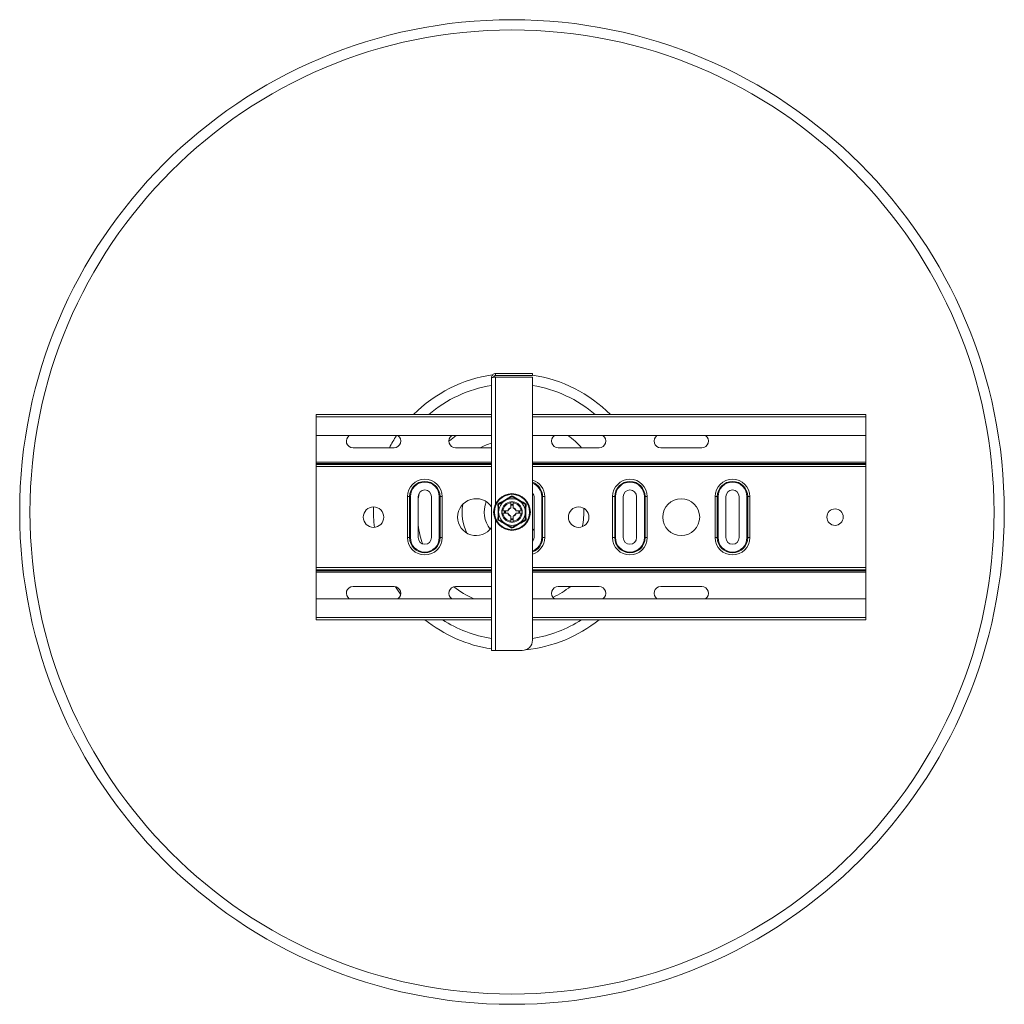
# Model space of a CAD drawing. Header units: millimetres. Extents: x 514 to 2141, y -1044 to 963.
# Tile 4 of 5: x 1661 to 2141, y -1031 to -551. Entities that reach past the tile are written whole.
import ezdxf

# ---------------------------------------------------------------- set-up
doc = ezdxf.new("R2010")
doc.units = ezdxf.units.MM

msp = doc.modelspace()

# ---------------------------------------------------------------- linework, layer by layer
at = {"color": 7, "linetype": 'Continuous', "lineweight": 15}
for p, q in [((1893.11, -723.1), (1893.11, -724.1)), ((1893.11, -723.1), (1911.11, -723.1)), ((1893.11, -724.1), (1911.11, -724.1)), ((1911.11, -723.1), (1911.11, -724.1)), ((1891.11, -858.1), (1891.11, -725.1)), ((1893.11, -724.81), (1911.11, -724.81)), ((1911.11, -853.1), (1911.11, -724.81)), ((1805.61, -744.22), (1805.61, -743.1)), ((1805.61, -743.1), (1891.11, -743.1)), ((1911.11, -743.1), (2073.61, -743.1)), ((2073.61, -744.22), (2073.61, -743.1)), ((1891.11, -744.22), (1805.61, -744.22)), ((1805.61, -753.32), (1805.61, -744.22)), ((2073.61, -744.22), (1911.11, -744.22)), ((2073.61, -753.32), (2073.61, -744.22)), ((1805.61, -753.32), (1891.11, -753.32)), ((1805.61, -753.32), (1805.61, -766.3)), ((1911.11, -753.32), (2073.61, -753.32)), ((2073.61, -753.32), (2073.61, -766.3)), ((1823.61, -759.25), (1843.61, -759.25)), ((1873.61, -759.25), (1891.11, -759.25)), ((1923.61, -759.25), (1943.61, -759.25)), ((1973.61, -759.25), (1993.61, -759.25)), ((1805.61, -766.3), (1805.61, -766.94)), ((1805.61, -766.94), (1805.61, -767.45)), ((1805.61, -767.45), (1805.61, -768.47)), ((2073.61, -766.3), (2073.61, -766.94)), ((2073.61, -766.94), (2073.61, -767.45)), ((2073.61, -767.45), (2073.61, -768.47)), ((1805.61, -768.47), (1805.61, -817.73)), ((2073.61, -768.47), (2073.61, -817.73)), ((1911.77, -782.3), (1911.11, -781.53)), ((1850.17, -803.1), (1850.17, -783.1)), ((1851.21, -783.1), (1850.17, -783.1)), ((1851.21, -803.1), (1851.21, -783.1)), ((1851.58, -783.1), (1851.21, -783.1)), ((1851.58, -783.1), (1851.58, -803.1)), ((1855.36, -783.1), (1855.36, -803.1)), ((1861.86, -803.1), (1861.86, -783.1)), ((1866.02, -783.1), (1865.65, -783.1)), ((1865.65, -803.1), (1865.65, -783.1)), ((1867.06, -783.1), (1866.02, -783.1)), ((1866.02, -783.1), (1866.02, -803.1)), ((1867.06, -783.1), (1867.06, -803.1)), ((1900.61, -788.55), (1900.61, -786.13)), ((1901.61, -788.55), (1901.61, -786.13)), ((1911.86, -803.1), (1911.86, -783.1)), ((1916.02, -783.1), (1915.65, -783.1)), ((1915.65, -803.1), (1915.65, -783.1)), ((1917.06, -783.1), (1916.02, -783.1)), ((1916.02, -783.1), (1916.02, -803.1)), ((1917.06, -783.1), (1917.06, -803.1)), ((1950.17, -803.1), (1950.17, -783.1)), ((1951.21, -783.1), (1950.17, -783.1)), ((1951.21, -803.1), (1951.21, -783.1)), ((1951.58, -783.1), (1951.21, -783.1)), ((1951.58, -783.1), (1951.58, -803.1)), ((1955.36, -783.1), (1955.36, -803.1)), ((1961.86, -803.1), (1961.86, -783.1)), ((1966.02, -783.1), (1965.65, -783.1)), ((1965.65, -803.1), (1965.65, -783.1)), ((1967.06, -783.1), (1966.02, -783.1)), ((1966.02, -783.1), (1966.02, -803.1)), ((1967.06, -783.1), (1967.06, -803.1)), ((2000.17, -803.1), (2000.17, -783.1)), ((2001.21, -783.1), (2000.17, -783.1)), ((2001.21, -803.1), (2001.21, -783.1)), ((2001.58, -783.1), (2001.21, -783.1)), ((2001.58, -783.1), (2001.58, -803.1)), ((2005.36, -783.1), (2005.36, -803.1)), ((2011.86, -803.1), (2011.86, -783.1)), ((2016.02, -783.1), (2015.65, -783.1)), ((2015.65, -803.1), (2015.65, -783.1)), ((2017.06, -783.1), (2016.02, -783.1)), ((2016.02, -783.1), (2016.02, -803.1)), ((2017.06, -783.1), (2017.06, -803.1)), ((1899.06, -790.1), (1896.64, -790.1)), ((1899.06, -791.1), (1896.64, -791.1)), ((1905.59, -790.1), (1903.17, -790.1)), ((1905.59, -791.1), (1903.17, -791.1)), ((1900.61, -795.07), (1900.61, -792.65)), ((1901.61, -795.07), (1901.61, -792.65)), ((1911.11, -799.67), (1911.86, -798.77)), ((1851.21, -803.1), (1850.17, -803.1)), ((1851.58, -803.1), (1851.21, -803.1)), ((1866.02, -803.1), (1865.65, -803.1)), ((1867.06, -803.1), (1866.02, -803.1)), ((1916.02, -803.1), (1915.65, -803.1)), ((1917.06, -803.1), (1916.02, -803.1)), ((1951.21, -803.1), (1950.17, -803.1)), ((1951.58, -803.1), (1951.21, -803.1)), ((1966.02, -803.1), (1965.65, -803.1)), ((1967.06, -803.1), (1966.02, -803.1)), ((2001.21, -803.1), (2000.17, -803.1)), ((2001.58, -803.1), (2001.21, -803.1)), ((2016.02, -803.1), (2015.65, -803.1)), ((2017.06, -803.1), (2016.02, -803.1)), ((1805.61, -817.73), (1805.61, -818.75)), ((1805.61, -818.75), (1805.61, -819.26)), ((1805.61, -819.26), (1805.61, -819.9)), ((1805.61, -819.9), (1805.61, -832.87)), ((2073.61, -817.73), (2073.61, -818.75)), ((2073.61, -818.75), (2073.61, -819.26)), ((2073.61, -819.26), (2073.61, -819.9)), ((2073.61, -819.9), (2073.61, -832.87)), ((1843.61, -826.95), (1823.61, -826.95)), ((1891.11, -826.95), (1873.61, -826.95)), ((1943.61, -826.95), (1923.61, -826.95)), ((1993.61, -826.95), (1973.61, -826.95)), ((1891.11, -832.87), (1805.61, -832.87)), ((1805.61, -841.97), (1805.61, -832.87)), ((2073.61, -832.87), (1911.11, -832.87)), ((2073.61, -841.97), (2073.61, -832.87)), ((1805.61, -841.97), (1891.11, -841.97)), ((1805.61, -843.1), (1805.61, -841.97)), ((1805.61, -843.1), (1891.11, -843.1)), ((1911.11, -841.97), (2073.61, -841.97)), ((1911.11, -843.1), (2073.61, -843.1)), ((2073.61, -843.1), (2073.61, -841.97)), ((1893.11, -858.1), (1891.11, -858.1)), ((1893.11, -858.1), (1906.11, -858.1))]:
    msp.add_line(p, q, dxfattribs=at)
at = {"color": 8, "linetype": 'Continuous', "lineweight": 15}
for p, q in [((1893.11, -786.59), (1893.11, -724.81)), ((1805.61, -766.3), (1891.11, -766.3)), ((1805.61, -766.94), (1891.11, -766.94)), ((1805.61, -767.45), (1891.11, -767.45)), ((1911.11, -766.3), (2073.61, -766.3)), ((1911.11, -766.94), (2073.61, -766.94)), ((1911.11, -767.45), (2073.61, -767.45)), ((1805.61, -768.47), (1891.11, -768.47)), ((1911.11, -768.47), (2073.61, -768.47)), ((1897.63, -791.1), (1897.63, -790.1)), ((1897.88, -790.1), (1897.88, -791.1)), ((1904.39, -790.6), (1904.35, -790.1)), ((1904.35, -791.1), (1904.39, -790.6)), ((1904.6, -790.1), (1904.64, -790.6)), ((1904.64, -790.6), (1904.6, -791.1)), ((1893.11, -858.1), (1893.11, -794.61)), ((1805.61, -817.73), (1891.11, -817.73)), ((1805.61, -818.75), (1891.11, -818.75)), ((1805.61, -819.26), (1891.11, -819.26)), ((1805.61, -819.9), (1891.11, -819.9)), ((1911.11, -817.73), (2073.61, -817.73)), ((1911.11, -818.75), (2073.61, -818.75)), ((1911.11, -819.26), (2073.61, -819.26)), ((1911.11, -819.9), (2073.61, -819.9))]:
    msp.add_line(p, q, dxfattribs=at)
at = {"color": 7, "linetype": 'Continuous', "lineweight": 15, "flags": 128}
for points in [[(1873.82, -753.32), (1871.42, -755.21), (1870.37, -756.12)], [(1855.84, -781.41), (1855.62, -782.58), (1855.36, -784.17)], [(1911.86, -783.1), (1911.67, -781.99), (1911.11, -781.02)], [(1911.11, -805.18), (1911.67, -804.21), (1911.86, -803.1)], [(1844.29, -827.02), (1845.25, -828.48), (1846.82, -830.71)]]:
    msp.add_lwpolyline(points, dxfattribs=at)
at = {"color": 8, "linetype": 'Continuous', "lineweight": 15, "flags": 128}
for points in [[(1900.61, -787.11), (1900.82, -787.09), (1901.61, -787.11)], [(1901.61, -787.36), (1900.84, -787.33), (1900.61, -787.36)], [(1900.61, -793.84), (1900.84, -793.86), (1901.61, -793.84)], [(1901.61, -794.09), (1900.82, -794.11), (1900.61, -794.09)]]:
    msp.add_lwpolyline(points, dxfattribs=at)
at = {"color": 7, "linetype": 'Continuous', "lineweight": 15}
for centre, radius in [((1901.11, -790.6), 240), ((1901.11, -790.6), 235), ((1901.11, -790.6), 8.95), ((1901.11, -790.6), 8.54), ((1983.61, -793.1), 9), ((1833.61, -793.1), 5), ((1933.61, -793.1), 5), ((2058.61, -793.1), 4)]:
    msp.add_circle(centre, radius, dxfattribs=at)
for centre, radius, start, end in [((1901.11, -790.6), 67.5, 98.0746, 135.2751), ((1901.11, -790.6), 67.5, 44.7249, 81.4804), ((1901.11, -790.6), 62.5, 99.2069, 130.5358), ((1901.11, -790.6), 62.5, 49.4642, 80.7931), ((1823.61, -756), 3.25, 124.7319, 270), ((1901.11, -790.6), 67.5, 146.4804, 152.3218), ((1843.61, -756), 3.25, 270, 55.2681), ((1873.61, -756), 3.25, 124.7319, 270), ((1923.61, -756), 3.25, 124.7319, 270), ((1901.11, -790.6), 46.2, 42.739, 53.7862), ((1943.61, -756), 3.25, 270, 55.2681), ((1973.61, -756), 3.25, 124.7319, 270), ((1993.61, -756), 3.25, 270, 55.2681), ((1901.11, -790.6), 35, 106.6015, 116.3847), ((1858.61, -783.1), 8.45, 0, 180), ((1858.61, -783.1), 7.41, 0, 180), ((1858.61, -783.1), 7.03, 0, 180), ((1958.61, -783.1), 8.45, 0, 180), ((1958.61, -783.1), 7.41, 0, 180), ((1958.61, -783.1), 7.03, 0, 180), ((2008.61, -783.1), 8.45, 0, 180), ((2008.61, -783.1), 7.41, 0, 180), ((2008.61, -783.1), 7.03, 0, 180), ((1858.61, -783.1), 3.25, 0, 180), ((1958.61, -783.1), 3.25, 0, 180), ((2008.61, -783.1), 3.25, 0, 180), ((1883.61, -793.1), 9, 33.5573, 326.4427), ((1901.11, -790.6), 24.3, 171.2205, 205.0397), ((1901.11, -790.6), 13.5, 158.2259, 218.0343), ((1901.11, -790.6), 6.5, 120, 180), ((1901.11, -790.6), 5, 95.7392, 174.2608), ((1901.11, -790.6), 4.5, 96.3794, 173.6206), ((1901.11, -790.6), 6.5, 60, 120), ((1901.11, -790.6), 5, 5.7392, 84.2608), ((1901.11, -790.6), 4.5, 6.3794, 83.6206), ((1901.11, -790.6), 6.5, 360, 60), ((1901.11, -790.6), 67.5, 177.8776, 186.3646), ((1901.11, -790.6), 6.5, 180, 240), ((1901.11, -790.6), 5, 185.7392, 264.2608), ((1901.11, -790.6), 4.5, 186.3794, 263.6206), ((1901.11, -790.6), 2.11, 103.7004, 166.2996), ((1901.11, -790.6), 2.11, 193.7004, 256.2996), ((1901.11, -790.6), 2.01, 104.4219, 165.6037), ((1901.11, -790.6), 2.01, 194.4178, 255.5917), ((1901.11, -790.6), 2.11, 13.7004, 76.2996), ((1901.11, -790.6), 2.01, 14.4192, 75.6168), ((1901.11, -790.6), 2.01, 284.3981, 345.6293), ((1901.11, -790.6), 5, 275.7392, 354.2608), ((1901.11, -790.6), 4.5, 276.3794, 353.6206), ((1901.11, -790.6), 2.11, 283.7004, 346.2996), ((1901.11, -790.6), 6.5, 300, 360), ((1901.11, -790.6), 35, 348.1592, 3.0434), ((1901.11, -790.6), 6.5, 240, 300), ((1901.11, -790.6), 46.2, 188.0034, 199.7295), ((1858.61, -803.1), 8.45, 180, 0), ((1858.61, -803.1), 7.41, 180, 0), ((1858.61, -803.1), 7.03, 180, 0), ((1858.61, -803.1), 3.25, 180, 0), ((1958.61, -803.1), 8.45, 180, 0), ((1958.61, -803.1), 7.41, 180, 0), ((1958.61, -803.1), 7.03, 180, 0), ((1958.61, -803.1), 3.25, 180, 0), ((2008.61, -803.1), 8.45, 180, 0), ((2008.61, -803.1), 7.41, 180, 0), ((2008.61, -803.1), 7.03, 180, 0), ((2008.61, -803.1), 3.25, 180, 0), ((1823.61, -830.2), 3.25, 90, 235.2681), ((1843.61, -830.2), 3.25, 304.7319, 90), ((1873.61, -830.2), 3.25, 90, 235.2681), ((1901.11, -790.6), 46.2, 232.1294, 246.2119), ((1923.61, -830.2), 3.25, 90, 235.2681), ((1901.11, -790.6), 46.2, 295.6241, 308.1047), ((1943.61, -830.2), 3.25, 304.7319, 90), ((1973.61, -830.2), 3.25, 90, 235.2681), ((1993.61, -830.2), 3.25, 304.7319, 90), ((1901.11, -790.6), 67.5, 231.0576, 261.4804), ((1901.11, -790.6), 62.5, 237.1401, 260.7931), ((1901.11, -790.6), 67.5, 275.806, 308.9424), ((1901.11, -790.6), 62.5, 279.2069, 302.8599), ((1906.11, -853.1), 5, 270, 0)]:
    msp.add_arc(centre, radius, start, end, dxfattribs=at)
at = {"color": 8, "linetype": 'Continuous', "lineweight": 15}
for centre, radius, start, end in [((1908.61, -783.1), 8.45, 0, 72.7814), ((1908.61, -783.1), 7.41, 0, 70.278), ((1908.61, -783.1), 7.03, 0, 69.1724), ((1908.61, -803.1), 8.45, 287.2186, 0), ((1908.61, -803.1), 7.41, 289.722, 0), ((1908.61, -803.1), 7.03, 290.8276, 0)]:
    msp.add_arc(centre, radius, start, end, dxfattribs=at)
at = {"color": 7, "linetype": 'Continuous', "lineweight": 15}
for points, knots in [([(1893.11, -723.1), (1892.85, -723.13), (1892.33, -723.19), (1891.67, -723.65), (1891.2, -724.31), (1891.14, -724.84), (1891.11, -725.1)], [0, 0, 0, 0, 0.25, 0.5, 0.75, 1, 1, 1, 1]), ([(1893.11, -724.1), (1892.98, -724.11), (1892.72, -724.14), (1892.39, -724.38), (1892.19, -724.65), (1892.16, -724.84), (1892.15, -724.9)], [0, 0, 0, 0, 0.287062, 0.574123, 0.861185, 1, 1, 1, 1]), ([(1891.11, -725.1), (1891.14, -725.07), (1891.2, -725.03), (1891.67, -724.95), (1892.33, -724.88), (1892.85, -724.83), (1893.11, -724.81)], [0, 0, 0, 0, 0.25, 0.5, 0.75, 1, 1, 1, 1]), ([(1894.28, -786.65), (1894.55, -786.5), (1895.93, -785.72), (1898.24, -784.4), (1900.23, -783.23), (1901.11, -782.7)], [0, 0, 0, 0, 0.120964, 0.606826, 1, 1, 1, 1]), ([(1894.61, -786.85), (1894.61, -786.84), (1894.6, -786.84), (1894.53, -786.8), (1894.42, -786.73), (1894.33, -786.68), (1894.28, -786.65), (1894.28, -786.65)], [0, 0, 0, 0, 0.23617, 0.471368, 0.732412, 0.993145, 1, 1, 1, 1]), ([(1894.28, -794.55), (1894.28, -794.23), (1894.29, -792.65), (1894.31, -789.98), (1894.29, -787.68), (1894.28, -786.65)], [0, 0, 0, 0, 0.120964, 0.606826, 1, 1, 1, 1]), ([(1897.86, -784.97), (1897.72, -785.05), (1896.69, -785.65), (1895.59, -786.28), (1894.69, -786.8), (1894.61, -786.85)], [0, 0, 0, 0, 0.127944, 0.927356, 1, 1, 1, 1]), ([(1894.61, -790.6), (1894.61, -789.61), (1894.61, -788.32), (1894.61, -787.12), (1894.61, -786.85)], [0, 0, 0, 0, 0.769007, 1, 1, 1, 1]), ([(1901.11, -783.09), (1900.84, -783.25), (1899.8, -783.85), (1898.69, -784.5), (1897.86, -784.97)], [0, 0, 0, 0, 0.263898, 1, 1, 1, 1]), ([(1900.61, -785.62), (1900.62, -785.62), (1900.62, -785.62), (1900.68, -785.62), (1900.8, -785.61), (1900.95, -785.6), (1901.12, -785.6), (1901.28, -785.6), (1901.43, -785.61), (1901.55, -785.62), (1901.61, -785.62), (1901.61, -785.62), (1901.61, -785.62)], [0, 0, 0, 0, 0.072157, 0.178935, 0.28607, 0.393594, 0.500918, 0.607776, 0.714623, 0.821931, 0.929455, 1, 1, 1, 1]), ([(1900.61, -785.62), (1900.61, -785.63), (1900.61, -785.64), (1900.61, -785.73), (1900.61, -785.85), (1900.61, -786), (1900.61, -786.09), (1900.61, -786.13)], [0, 0, 0, 0, 0.213262, 0.426502, 0.640195, 0.854926, 1, 1, 1, 1]), ([(1901.61, -787), (1901.61, -787), (1901.6, -786.98), (1901.51, -786.96), (1901.38, -786.93), (1901.22, -786.92), (1901.05, -786.91), (1900.89, -786.93), (1900.76, -786.95), (1900.66, -786.97), (1900.62, -786.99), (1900.62, -787), (1900.61, -787)], [0, 0, 0, 0, 0.107966, 0.216013, 0.32497, 0.433113, 0.538628, 0.642416, 0.747115, 0.854371, 0.963316, 1, 1, 1, 1]), ([(1901.11, -783.09), (1901.11, -783.09), (1901.11, -783.08), (1901.11, -782.99), (1901.11, -782.87), (1901.11, -782.76), (1901.11, -782.71), (1901.11, -782.7)], [0, 0, 0, 0, 0.23617, 0.471368, 0.732415, 0.993148, 1, 1, 1, 1]), ([(1901.11, -782.7), (1901.39, -782.86), (1902.75, -783.67), (1905.05, -785.01), (1907.06, -786.14), (1907.95, -786.65)], [0, 0, 0, 0, 0.120964, 0.606826, 1, 1, 1, 1]), ([(1901.11, -783.09), (1901.57, -783.36), (1902.49, -783.89), (1903.6, -784.53), (1904.23, -784.89), (1904.36, -784.97)], [0, 0, 0, 0, 0.434794, 0.879848, 1, 1, 1, 1]), ([(1901.61, -786.13), (1901.61, -786.07), (1901.61, -785.96), (1901.61, -785.81), (1901.61, -785.69), (1901.61, -785.63), (1901.61, -785.63), (1901.61, -785.62)], [0, 0, 0, 0, 0.21625, 0.432529, 0.64809, 0.862508, 1, 1, 1, 1]), ([(1904.36, -784.97), (1905.22, -785.47), (1906.34, -786.11), (1907.37, -786.71), (1907.61, -786.85)], [0, 0, 0, 0, 0.769007, 1, 1, 1, 1]), ([(1907.61, -786.85), (1907.62, -786.84), (1907.63, -786.84), (1907.7, -786.8), (1907.81, -786.73), (1907.9, -786.68), (1907.95, -786.65), (1907.95, -786.65)], [0, 0, 0, 0, 0.236169, 0.471368, 0.732412, 0.993146, 1, 1, 1, 1]), ([(1907.61, -786.85), (1907.61, -787.37), (1907.61, -788.44), (1907.61, -789.72), (1907.61, -790.44), (1907.61, -790.6)], [0, 0, 0, 0, 0.434794, 0.879848, 1, 1, 1, 1]), ([(1907.95, -786.65), (1907.95, -786.97), (1907.94, -788.55), (1907.92, -791.21), (1907.94, -793.52), (1907.95, -794.55)], [0, 0, 0, 0, 0.120964, 0.606826, 1, 1, 1, 1]), ([(1894.61, -794.35), (1894.61, -793.83), (1894.61, -792.76), (1894.61, -791.48), (1894.61, -790.75), (1894.61, -790.6)], [0, 0, 0, 0, 0.434794, 0.879848, 1, 1, 1, 1]), ([(1896.14, -791.1), (1896.14, -791.09), (1896.14, -791.08), (1896.13, -791), (1896.12, -790.87), (1896.12, -790.71), (1896.11, -790.54), (1896.12, -790.38), (1896.13, -790.24), (1896.14, -790.14), (1896.14, -790.1), (1896.14, -790.1), (1896.14, -790.1)], [0, 0, 0, 0, 0.107004, 0.213995, 0.321328, 0.42888, 0.536065, 0.642874, 0.749873, 0.857339, 0.964821, 1, 1, 1, 1]), ([(1896.64, -790.1), (1896.59, -790.1), (1896.47, -790.1), (1896.32, -790.1), (1896.21, -790.1), (1896.15, -790.1), (1896.14, -790.1), (1896.14, -790.1)], [0, 0, 0, 0, 0.21625, 0.432529, 0.648091, 0.862509, 1, 1, 1, 1]), ([(1896.14, -791.1), (1896.15, -791.1), (1896.16, -791.1), (1896.24, -791.1), (1896.37, -791.1), (1896.51, -791.1), (1896.6, -791.1), (1896.64, -791.1)], [0, 0, 0, 0, 0.213262, 0.426502, 0.640194, 0.854922, 1, 1, 1, 1]), ([(1897.52, -790.1), (1897.51, -790.1), (1897.5, -790.12), (1897.47, -790.2), (1897.45, -790.33), (1897.43, -790.49), (1897.43, -790.66), (1897.44, -790.82), (1897.46, -790.96), (1897.49, -791.06), (1897.51, -791.1), (1897.52, -791.1), (1897.52, -791.1)], [0, 0, 0, 0, 0.107965, 0.216012, 0.32497, 0.433112, 0.538629, 0.642415, 0.747114, 0.854372, 0.963316, 1, 1, 1, 1]), ([(1899.17, -790.1), (1899.17, -790.1), (1899.17, -790.1), (1899.15, -790.1), (1899.13, -790.1), (1899.1, -790.1), (1899.08, -790.1), (1899.06, -790.1)], [0, 0, 0, 0, 0.193161, 0.386234, 0.5812, 0.781636, 1, 1, 1, 1]), ([(1899.06, -791.1), (1899.08, -791.1), (1899.1, -791.1), (1899.13, -791.1), (1899.15, -791.1), (1899.17, -791.1), (1899.17, -791.1), (1899.17, -791.1)], [0, 0, 0, 0, 0.209232, 0.418542, 0.625108, 0.825692, 1, 1, 1, 1]), ([(1900.61, -788.55), (1900.61, -788.56), (1900.61, -788.58), (1900.61, -788.62), (1900.61, -788.64), (1900.61, -788.65), (1900.61, -788.65), (1900.61, -788.65)], [0, 0, 0, 0, 0.209243, 0.418543, 0.625116, 0.825692, 1, 1, 1, 1]), ([(1901.61, -788.65), (1901.61, -788.65), (1901.61, -788.65), (1901.61, -788.64), (1901.61, -788.62), (1901.61, -788.58), (1901.61, -788.56), (1901.61, -788.55)], [0, 0, 0, 0, 0.193163, 0.386238, 0.581205, 0.781624, 1, 1, 1, 1]), ([(1903.17, -790.1), (1903.15, -790.1), (1903.13, -790.1), (1903.1, -790.1), (1903.08, -790.1), (1903.06, -790.1), (1903.06, -790.1), (1903.06, -790.1)], [0, 0, 0, 0, 0.209241, 0.41854, 0.625111, 0.825694, 1, 1, 1, 1]), ([(1903.06, -791.1), (1903.06, -791.1), (1903.06, -791.1), (1903.08, -791.1), (1903.1, -791.1), (1903.13, -791.1), (1903.15, -791.1), (1903.17, -791.1)], [0, 0, 0, 0, 0.193161, 0.386234, 0.5812, 0.781626, 1, 1, 1, 1]), ([(1904.71, -791.1), (1904.72, -791.09), (1904.73, -791.08), (1904.76, -791), (1904.78, -790.87), (1904.8, -790.71), (1904.8, -790.54), (1904.79, -790.38), (1904.77, -790.24), (1904.74, -790.14), (1904.72, -790.1), (1904.71, -790.1), (1904.71, -790.1)], [0, 0, 0, 0, 0.107966, 0.216013, 0.324971, 0.433114, 0.538628, 0.642415, 0.747114, 0.854371, 0.963316, 1, 1, 1, 1]), ([(1906.09, -790.1), (1906.08, -790.1), (1906.07, -790.1), (1905.99, -790.1), (1905.86, -790.1), (1905.72, -790.1), (1905.62, -790.1), (1905.59, -790.1)], [0, 0, 0, 0, 0.2132615, 0.4265012, 0.6401921, 0.8549218, 1, 1, 1, 1]), ([(1905.59, -791.1), (1905.64, -791.1), (1905.76, -791.1), (1905.91, -791.1), (1906.02, -791.1), (1906.08, -791.1), (1906.09, -791.1), (1906.09, -791.1)], [0, 0, 0, 0, 0.216252, 0.432529, 0.648092, 0.862509, 1, 1, 1, 1]), ([(1906.09, -790.1), (1906.09, -790.1), (1906.09, -790.12), (1906.1, -790.2), (1906.11, -790.33), (1906.11, -790.49), (1906.12, -790.66), (1906.11, -790.82), (1906.1, -790.96), (1906.09, -791.06), (1906.09, -791.1), (1906.09, -791.1), (1906.09, -791.1)], [0, 0, 0, 0, 0.107003, 0.213996, 0.321328, 0.428878, 0.536066, 0.642873, 0.749873, 0.857339, 0.964821, 1, 1, 1, 1]), ([(1907.61, -790.6), (1907.61, -791.59), (1907.61, -792.88), (1907.61, -794.08), (1907.61, -794.35)], [0, 0, 0, 0, 0.7690071, 1, 1, 1, 1]), ([(1894.28, -794.55), (1894.28, -794.55), (1894.33, -794.52), (1894.42, -794.47), (1894.53, -794.4), (1894.6, -794.36), (1894.61, -794.36), (1894.61, -794.35)], [0, 0, 0, 0, 0.0068525, 0.2675863, 0.5286328, 0.7638299, 1, 1, 1, 1]), ([(1901.11, -798.5), (1900.84, -798.34), (1899.48, -797.53), (1897.18, -796.19), (1895.17, -795.05), (1894.28, -794.55)], [0, 0, 0, 0, 0.120964, 0.606826, 1, 1, 1, 1]), ([(1897.86, -796.23), (1897.01, -795.73), (1895.89, -795.09), (1894.85, -794.49), (1894.61, -794.35)], [0, 0, 0, 0, 0.769007, 1, 1, 1, 1]), ([(1901.11, -798.1), (1900.66, -797.84), (1899.74, -797.31), (1898.63, -796.67), (1898, -796.31), (1897.86, -796.23)], [0, 0, 0, 0, 0.434794, 0.879848, 1, 1, 1, 1]), ([(1900.61, -792.55), (1900.61, -792.55), (1900.61, -792.55), (1900.61, -792.56), (1900.61, -792.58), (1900.61, -792.61), (1900.61, -792.64), (1900.61, -792.65)], [0, 0, 0, 0, 0.193159, 0.386229, 0.581194, 0.781628, 1, 1, 1, 1]), ([(1900.61, -794.2), (1900.62, -794.2), (1900.63, -794.22), (1900.72, -794.24), (1900.85, -794.27), (1901.01, -794.28), (1901.18, -794.28), (1901.34, -794.27), (1901.47, -794.25), (1901.57, -794.23), (1901.61, -794.21), (1901.61, -794.2), (1901.61, -794.2)], [0, 0, 0, 0, 0.107965, 0.216013, 0.324971, 0.433113, 0.538629, 0.642415, 0.747114, 0.854372, 0.963316, 1, 1, 1, 1]), ([(1900.61, -795.07), (1900.61, -795.13), (1900.61, -795.24), (1900.61, -795.39), (1900.61, -795.51), (1900.61, -795.57), (1900.61, -795.57), (1900.61, -795.57)], [0, 0, 0, 0, 0.21625, 0.432527, 0.648092, 0.862509, 1, 1, 1, 1]), ([(1901.61, -795.57), (1901.61, -795.57), (1901.6, -795.58), (1901.51, -795.58), (1901.39, -795.59), (1901.23, -795.6), (1901.06, -795.6), (1900.89, -795.6), (1900.75, -795.59), (1900.66, -795.58), (1900.62, -795.57), (1900.62, -795.57), (1900.61, -795.57)], [0, 0, 0, 0, 0.107004, 0.213995, 0.321328, 0.428879, 0.536065, 0.642873, 0.749873, 0.857339, 0.964821, 1, 1, 1, 1]), ([(1907.95, -794.55), (1907.68, -794.7), (1906.3, -795.48), (1903.99, -796.8), (1902, -797.97), (1901.11, -798.5)], [0, 0, 0, 0, 0.120964, 0.606826, 1, 1, 1, 1]), ([(1904.36, -796.23), (1904.22, -796.31), (1903.19, -796.91), (1902.09, -797.54), (1901.19, -798.06), (1901.11, -798.1)], [0, 0, 0, 0, 0.1279438, 0.9273562, 1, 1, 1, 1]), ([(1901.61, -792.65), (1901.61, -792.64), (1901.61, -792.61), (1901.61, -792.58), (1901.61, -792.56), (1901.61, -792.55), (1901.61, -792.55), (1901.61, -792.55)], [0, 0, 0, 0, 0.209241, 0.41854, 0.625111, 0.825694, 1, 1, 1, 1]), ([(1901.61, -795.57), (1901.61, -795.57), (1901.61, -795.56), (1901.61, -795.47), (1901.61, -795.35), (1901.61, -795.2), (1901.61, -795.11), (1901.61, -795.07)], [0, 0, 0, 0, 0.213261, 0.4265, 0.640192, 0.854922, 1, 1, 1, 1]), ([(1907.61, -794.35), (1907.34, -794.51), (1906.3, -795.11), (1905.19, -795.75), (1904.36, -796.23)], [0, 0, 0, 0, 0.263898, 1, 1, 1, 1]), ([(1907.95, -794.55), (1907.95, -794.55), (1907.9, -794.52), (1907.81, -794.47), (1907.7, -794.4), (1907.63, -794.36), (1907.62, -794.36), (1907.61, -794.35)], [0, 0, 0, 0, 0.006851, 0.267586, 0.528633, 0.76383, 1, 1, 1, 1]), ([(1901.11, -798.5), (1901.11, -798.49), (1901.11, -798.44), (1901.11, -798.33), (1901.11, -798.21), (1901.11, -798.12), (1901.11, -798.11), (1901.11, -798.1)], [0, 0, 0, 0, 0.006852, 0.267585, 0.528632, 0.76383, 1, 1, 1, 1])]:
    msp.add_open_spline(points, degree=3, knots=knots, dxfattribs=at)

doc.saveas('drawing.dxf')
